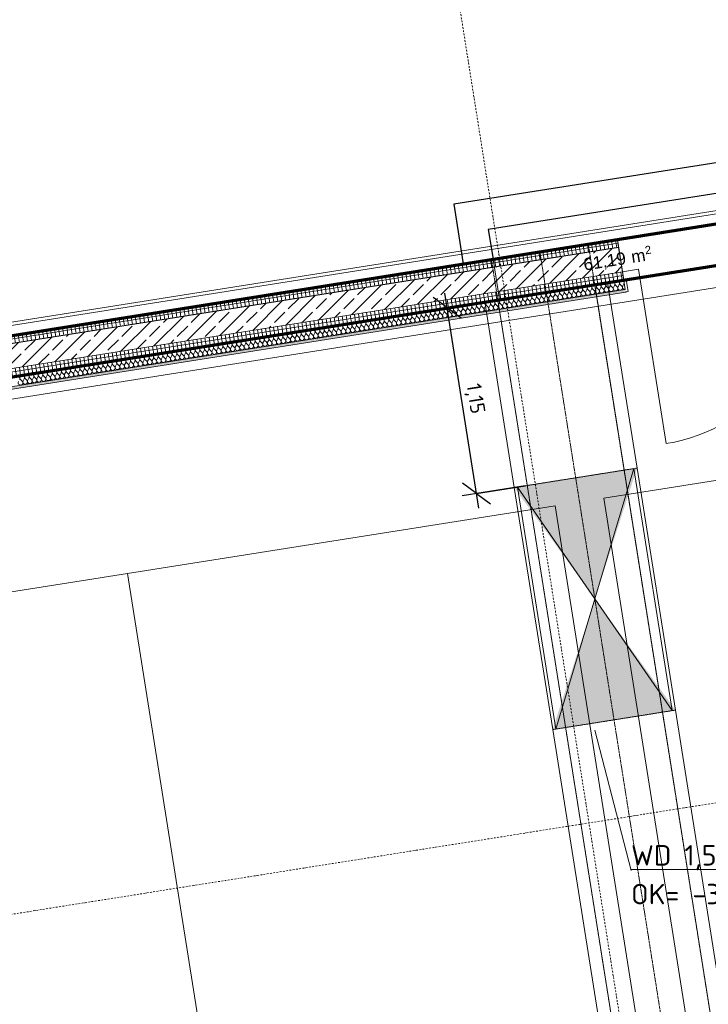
# Model space of a CAD drawing. Header units: millimetres. Extents: x 1523 to 74423, y -42059 to 10268.
# Tile 69 of 77: x 64754 to 68967, y -22629 to -16602. Entities that reach past the tile are written whole.
import ezdxf

# ---------------------------------------------------------------- set-up
doc = ezdxf.new("R2010")
doc.units = ezdxf.units.MM
for name, pattern in [('CAx_nichtHalbton', [20001.0584, 10000, -0.5292, 10000, -0.5292]), ('IMPORT-STRICHPUNKT _7_', [20, 10, -5, 0, -5]), ('IMPORT-VERDECKT _8_', [7.5, 5, -2.5]), ('Verdeckt 2x', [3.572, 2.3813, -1.1907])]:
    doc.linetypes.add(name, pattern=pattern)
for name, color, linetype, lineweight, true_color in [('50 A--Möblierung', 7, 'Continuous', 13, 0x656565), ('90 A--Achsraster _1_50_', 7, 'IMPORT-STRICHPUNKT _7_', 13, 0x656565), ('AD', 1, 'Continuous', 13, 0xff0000), ('Neubau_10 A--Wand innen _tragend_', 7, 'Continuous', 13, 0x656565), ('Neubau_10 VSI--Wärmeschutz _veritkal_', 7, 'Continuous', 13, 0x656565), ('Neubau_20 A--Gründungsbelag', 7, 'Continuous', 13, 0x656565), ('Neubau_20 A--Träger _ Deckenkonstruktion', 7, 'IMPORT-VERDECKT _8_', 13, 0x656565), ('Neubau_80 A--Raum', 7, 'Continuous', 13, 0x656565), ('Sockelbeschichtung Sprühnebel', 7, 'Continuous', 13, 0x656565), ('Xref_706_5_--_ÜP_-1_000_16_Übersichtsplan UG_IFC 2025_01_13_dwg', 7, 'Continuous', 13, 0x767676), ('XX', 7, 'Continuous', 18, 0x804040)]:
    doc.layers.add(name, color=color, linetype=linetype, lineweight=lineweight, true_color=true_color)
for name, color, linetype, lineweight in [('AD_Detail', 7, 'Continuous', 13), ('Ax-50_BM-Bem', 7, 'Continuous', 9), ('Ax_BM-Bem', 7, 'Continuous', 9), ('GB_HLS-OBJ', 7, 'Continuous', 18), ('M-EQPM-___-IDEN', 7, 'Continuous', 9)]:
    doc.layers.add(name, color=color, linetype=linetype, lineweight=lineweight)
doc.styles.add('Arial', font='arial.ttf', dxfattribs={"height": 75})
doc.styles.add('Arial_1', font='arial.ttf', dxfattribs={"height": 49.5})
doc.styles.add('ISOCPEUR', font='isocpeur.ttf', dxfattribs={"height": 125})
doc.styles.add('ISOCPEUR_2', font='isocpeur.ttf', dxfattribs={"height": 90})
doc.dimstyles.new('KI_1_8_mm_Isocpeur__cm_m__Aufrundung_auf_5_mm_ELT_Gesamtbemaßung_1', dxfattribs={"dimscale": 304.8, "dimtxt": 89.638306, "dimasz": 0.492126, "dimexe": 0.295276, "dimexo": 0.0625, "dimgap": 0.049213, "dimtad": 1, "dimlfac": 0.001, "dimrnd": 0.005, "dimzin": 0, "dimdsep": 46, "dimtxsty": 'ISOCPEUR_2', "dimblk1": 'OBLIQUE', "dimblk2": 'OBLIQUE', "dimsah": 1, "dimcen": 0.09, "dimdle": 0.295276, "dimadec": 0, "dimazin": 0, "dimtfac": 1, "dimtdec": 4, "dimtix": 1, "dimtmove": 0, "dimatfit": 3, "dimfxl": 0.984252, "dimfxlon": 1, "dimtvp": 1, "dimtfill": 1, "dimtolj": 1, "dimtzin": 0, "dimlwd": 25, "dimlwe": 25, "dimarcsym": 2})
pattern_1 = [(95.336, (0, 0), (24.891662, 2.324905), []), (185.336, (0, 0), (-2.324905, 24.891662), [])]

# ---------------------------------------------------------------- blocks, each defined once
blk = doc.blocks.new('SuD_WD_RB Allgemein - SuD_WD_RB Allgemein-38426186-SuD_-1UG gesamt Plot  - Blatt 1')
at = {"layer": 'AD', "lineweight": 18}
blk.add_hatch(color=256, dxfattribs=at).paths.add_polyline_path([(-360, 0), (-720.1, -750), (0, -750), (-178.5, -378.1)])
at = {"layer": 'AD_Detail', "lineweight": 18, "true_color": 0xff0000}
blk.add_hatch(color=1, dxfattribs=at).paths.add_polyline_path([(0, 750), (-720.1, 750), (-360, 0)])
at = {"layer": 'AD', "color": 7}
for p, q in [((-720.1, -750), (0, 750)), ((-720.1, 750), (0, -750)), ((-720.1, -750), (-720.1, 750)), ((-720.1, 750), (0, 750)), ((0, 750), (0, -750)), ((0, -750), (-720.1, -750))]:
    blk.add_line(p, q, dxfattribs=at)
at = {"layer": 'AD_Detail'}
for p, q in [((0, 750), (-720.1, 750)), ((-720.1, 750), (-360, 0)), ((-360, 0), (0, 750)), ((-360, 0), (-720.1, -750)), ((0, -750), (-360, 0)), ((-720.1, -750), (0, -750))]:
    blk.add_line(p, q, dxfattribs=at)
blk = doc.blocks.new('Xref_706_5_--_ÜP_-1_000_11_Übersichtsplan UG_IFC 2024_09_30_dwg__X381-41959954-SuD_-1UG gesamt Plot  - Blatt 1')
at = {"layer": 'Neubau_10 A--Wand innen _tragend_', "color": 9, "true_color": 0xcbcbcb}
for p, q in [((11519.2, -61499), (11507.4, -61491)), ((11519.5, -61504.7), (11508.4, -61513.8)), ((11520.5, -61527.6), (11508.7, -61519.5)), ((11520.8, -61533.3), (11509.8, -61542.4)), ((11521.9, -61556.1), (11510, -61548.1)), ((11522.1, -61561.8), (11511.1, -61570.9)), ((11523.2, -61584.6), (11511.4, -61576.6)), ((11523.5, -61590.3), (11512.4, -61599.4)), ((11524.5, -61613.2), (11512.7, -61605.1)), ((11524.8, -61618.9), (11513.8, -61628)), ((11525.8, -61641.7), (11514, -61633.7)), ((11526.1, -61647.4), (11515.1, -61656.5)), ((11527.2, -61670.3), (11515.4, -61662.2)), ((11527.4, -61676), (11516.4, -61685.1)), ((11528.5, -61698.8), (11516.7, -61690.8)), ((11528.8, -61704.5), (11517.8, -61713.6)), ((11529.8, -61727.3), (11518, -61719.3)), ((11530.1, -61733), (11519.1, -61742.1)), ((11531.2, -61755.9), (11519.4, -61747.8)), ((11531.4, -61761.6), (11520.4, -61770.7)), ((11532.5, -61784.4), (11520.7, -61776.4)), ((11532.8, -61790.1), (11521.7, -61799.2)), ((11533.8, -61813), (11522, -61804.9)), ((11534.1, -61818.7), (11523.1, -61827.8)), ((11535.2, -61841.5), (11523.3, -61833.5)), ((11535.4, -61847.2), (11524.4, -61856.3)), ((11536.5, -61870), (11524.7, -61862)), ((11536.8, -61875.7), (11525.7, -61884.8)), ((11537.8, -61898.6), (11526, -61890.5)), ((11538.1, -61904.3), (11527.1, -61913.4)), ((11539.1, -61927.1), (11527.3, -61919.1)), ((11539.4, -61932.8), (11528.4, -61941.9)), ((11540.5, -61955.7), (11528.7, -61947.6)), ((11540.7, -61961.4), (11529.7, -61970.5)), ((11541.8, -61984.2), (11530, -61976.2)), ((11542.1, -61989.9), (11531.1, -61999)), ((11543.1, -62012.7), (11531.3, -62004.7)), ((11543.4, -62018.4), (11532.4, -62027.5)), ((11544.5, -62041.3), (11532.7, -62033.2)), ((11544.7, -62047), (11533.7, -62056.1)), ((11545.8, -62069.8), (11534, -62061.8)), ((11546.1, -62075.5), (11535, -62084.6)), ((11547.1, -62098.4), (11535.3, -62090.3)), ((11547.4, -62104.1), (11536.4, -62113.2)), ((11548.5, -62126.9), (11536.6, -62118.9)), ((11548.7, -62132.6), (11537.7, -62141.7)), ((11549.8, -62155.4), (11538, -62147.4)), ((11550.1, -62161.1), (11539, -62170.2)), ((11551.1, -62184), (11539.3, -62176)), ((11551.4, -62189.7), (11540.4, -62198.8)), ((11552.4, -62212.5), (11540.6, -62204.5)), ((11552.7, -62218.2), (11541.7, -62227.3)), ((11553.8, -62241.1), (11542, -62233)), ((11554, -62246.8), (11543, -62255.9)), ((11555.1, -62269.6), (11543.3, -62261.6)), ((11555.4, -62275.3), (11544.4, -62284.4)), ((11556.4, -62298.1), (11544.6, -62290.1)), ((11556.7, -62303.9), (11545.7, -62312.9)), ((11557.8, -62326.7), (11546, -62318.7)), ((11558, -62332.4), (11547, -62341.5)), ((11559.1, -62355.2), (11547.3, -62347.2)), ((11559.4, -62360.9), (11548.3, -62370)), ((11560.4, -62383.8), (11548.6, -62375.7)), ((11560.7, -62389.5), (11549.7, -62398.6)), ((11561.8, -62412.3), (11549.9, -62404.3)), ((11562, -62418), (11551, -62427.1)), ((11563.1, -62440.8), (11551.3, -62432.8)), ((11563.4, -62446.6), (11552.3, -62455.6)), ((11564.4, -62469.4), (11552.6, -62461.4)), ((11564.7, -62475.1), (11553.7, -62484.2)), ((11565.7, -62497.9), (11553.9, -62489.9)), ((11566, -62503.6), (11555, -62512.7)), ((11567.1, -62526.5), (11555.3, -62518.4)), ((11567.3, -62532.2), (11556.3, -62541.3)), ((11568.4, -62555), (11556.6, -62547)), ((11568.7, -62560.7), (11557.7, -62569.8)), ((11569.7, -62583.5), (11557.9, -62575.5)), ((11570, -62589.3), (11559, -62598.4)), ((11571.1, -62612.1), (11559.3, -62604.1)), ((11571.3, -62617.8), (11560.3, -62626.9)), ((11572.4, -62640.6), (11560.6, -62632.6)), ((11572.7, -62646.3), (11561.6, -62655.4)), ((11573.7, -62669.2), (11561.9, -62661.1)), ((11574, -62674.9), (11563, -62684)), ((11575.1, -62697.7), (11563.2, -62689.7)), ((11575.3, -62703.4), (11564.3, -62712.5)), ((11576.4, -62726.3), (11564.6, -62718.2)), ((11576.7, -62732), (11565.6, -62741.1)), ((11577.7, -62754.8), (11565.9, -62746.8)), ((11578, -62760.5), (11567, -62769.6)), ((11579, -62783.3), (11567.2, -62775.3)), ((11579.3, -62789), (11568.3, -62798.1)), ((11580.4, -62811.9), (11568.6, -62803.8)), ((11580.6, -62817.6), (11569.6, -62826.7)), ((11581.7, -62840.4), (11569.9, -62832.4)), ((11582, -62846.1), (11571, -62855.2)), ((11583, -62869), (11571.2, -62860.9)), ((11583.3, -62874.7), (11572.3, -62883.8)), ((11584.4, -62897.5), (11572.6, -62889.5)), ((11584.6, -62903.2), (11573.6, -62912.3)), ((11585.7, -62926), (11573.9, -62918)), ((11586, -62931.7), (11574.9, -62940.8)), ((11587, -62954.6), (11575.2, -62946.5)), ((11587.3, -62960.3), (11576.3, -62969.4)), ((11588.4, -62983.1), (11576.5, -62975.1)), ((11588.6, -62988.8), (11577.6, -62997.9)), ((11589.7, -63011.7), (11577.9, -63003.6)), ((11590, -63017.4), (11578.9, -63026.5)), ((11591, -63040.2), (11579.2, -63032.2)), ((11591.3, -63045.9), (11580.3, -63055)), ((11592.3, -63068.7), (11580.5, -63060.7)), ((11592.6, -63074.4), (11581.6, -63083.5)), ((11593.7, -63097.3), (11581.9, -63089.2)), ((11593.9, -63103), (11582.9, -63112.1)), ((11595, -63125.8), (11583.2, -63117.8)), ((11595.3, -63131.5), (11584.3, -63140.6)), ((11596.3, -63154.4), (11584.5, -63146.3)), ((11596.6, -63160.1), (11585.6, -63169.2)), ((11597.7, -63182.9), (11585.9, -63174.9)), ((11597.9, -63188.6), (11586.9, -63197.7)), ((11599, -63211.4), (11587.2, -63203.4)), ((11599.3, -63217.1), (11588.2, -63226.2)), ((11600.3, -63240), (11588.5, -63231.9)), ((11600.6, -63245.7), (11589.6, -63254.8)), ((11601.7, -63268.5), (11589.8, -63260.5)), ((11601.9, -63274.2), (11590.9, -63283.3)), ((11603, -63297.1), (11591.2, -63289)), ((11603.3, -63302.8), (11592.2, -63311.9)), ((11604.3, -63325.6), (11592.5, -63317.6)), ((11604.6, -63331.3), (11593.6, -63340.4)), ((11605.6, -63354.1), (11593.8, -63346.1)), ((11605.9, -63359.8), (11594.9, -63368.9)), ((11607, -63382.7), (11595.2, -63374.7)), ((11607.2, -63388.4), (11596.2, -63397.5)), ((11608.3, -63411.2), (11596.5, -63403.2)), ((11608.6, -63416.9), (11597.6, -63426)), ((11609.6, -63439.8), (11597.8, -63431.7)), ((11609.9, -63445.5), (11598.9, -63454.6)), ((11611, -63468.3), (11599.2, -63460.3)), ((11611.2, -63474), (11600.2, -63483.1)), ((11612.3, -63496.8), (11600.5, -63488.8)), ((11612.6, -63502.6), (11601.5, -63511.6)), ((11613.6, -63525.4), (11601.8, -63517.4)), ((11613.9, -63531.1), (11602.9, -63540.2)), ((11615, -63553.9), (11603.1, -63545.9)), ((11615.2, -63559.6), (11604.2, -63568.7)), ((11616.3, -63582.5), (11604.5, -63574.4)), ((11616.6, -63588.2), (11605.5, -63597.3)), ((11617.6, -63611), (11605.8, -63603)), ((11617.9, -63616.7), (11606.9, -63625.8)), ((11618.9, -63639.5), (11607.1, -63631.5)), ((11619.2, -63645.3), (11608.2, -63654.3)), ((11620.3, -63668.1), (11608.5, -63660.1)), ((11620.5, -63673.8), (11609.5, -63682.9)), ((11621.6, -63696.6), (11609.8, -63688.6)), ((11621.9, -63702.3), (11610.9, -63711.4)), ((11622.9, -63725.2), (11611.1, -63717.1)), ((11623.2, -63730.9), (11612.2, -63740)), ((11624.3, -63753.7), (11612.5, -63745.7)), ((11624.5, -63759.4), (11613.5, -63768.5)), ((11625.6, -63782.2), (11613.8, -63774.2)), ((11625.9, -63788), (11614.8, -63797)), ((11626.9, -63810.8), (11615.1, -63802.8)), ((11627.2, -63816.5), (11616.2, -63825.6)), ((11628.3, -63839.3), (11616.4, -63831.3)), ((11628.5, -63845), (11617.5, -63854.1)), ((11629.6, -63867.9), (11617.8, -63859.8)), ((11629.9, -63873.6), (11618.8, -63882.7)), ((11630.9, -63896.4), (11619.1, -63888.4)), ((11631.2, -63902.1), (11620.2, -63911.2)), ((11632.2, -63924.9), (11620.4, -63916.9)), ((11632.5, -63930.7), (11621.5, -63939.8)), ((11633.6, -63953.5), (11621.8, -63945.5)), ((11633.8, -63959.2), (11622.8, -63968.3)), ((11634.9, -63982), (11623.1, -63974)), ((11635.2, -63987.7), (11624.2, -63996.8)), ((11636.2, -64010.6), (11624.4, -64002.5)), ((11636.5, -64016.3), (11625.5, -64025.4)), ((11637.6, -64039.1), (11625.8, -64031.1)), ((11637.8, -64044.8), (11626.8, -64053.9)), ((11638.9, -64067.7), (11627.1, -64059.6)), ((11639.2, -64073.4), (11628.1, -64082.5)), ((11640.2, -64096.2), (11628.4, -64088.2)), ((11640.5, -64101.9), (11629.5, -64111)), ((11641.6, -64124.7), (11629.7, -64116.7)), ((11641.8, -64130.4), (11630.8, -64139.5)), ((11642.9, -64153.3), (11631.1, -64145.2)), ((11643.2, -64159), (11632.1, -64168.1)), ((11644.2, -64181.8), (11632.4, -64173.8)), ((11644.5, -64187.5), (11633.5, -64196.6)), ((11645.5, -64210.4), (11633.7, -64202.3)), ((11645.8, -64216.1), (11634.8, -64225.2)), ((11646.9, -64238.9), (11635.1, -64230.9)), ((11647.1, -64244.6), (11636.1, -64253.7)), ((11648.2, -64267.4), (11636.4, -64259.4)), ((11648.5, -64273.1), (11637.5, -64282.2)), ((11649.5, -64296), (11637.7, -64287.9)), ((11649.8, -64301.7), (11638.8, -64310.8)), ((11650.9, -64324.5), (11639.1, -64316.5)), ((11651.1, -64330.2), (11640.1, -64339.3)), ((11652.2, -64353.1), (11640.4, -64345)), ((11652.5, -64358.8), (11641.4, -64367.9)), ((11653.5, -64381.6), (11641.7, -64373.6)), ((11653.8, -64387.3), (11642.8, -64396.4)), ((11654.9, -64410.1), (11643, -64402.1)), ((11655.1, -64415.8), (11644.1, -64424.9)), ((11656.2, -64438.7), (11644.4, -64430.6)), ((11656.5, -64444.4), (11645.4, -64453.5)), ((11657.5, -64467.2), (11645.7, -64459.2)), ((11657.8, -64472.9), (11646.8, -64482)), ((11658.8, -64495.8), (11647, -64487.7)), ((11659.1, -64501.5), (11648.1, -64510.6)), ((11660.2, -64524.3), (11648.4, -64516.3)), ((11660.4, -64530), (11649.4, -64539.1)), ((11661.5, -64552.8), (11649.7, -64544.8)), ((11661.8, -64558.5), (11650.8, -64567.6)), ((11662.8, -64581.4), (11651, -64573.4)), ((11663.1, -64587.1), (11652.1, -64596.2)), ((11664.2, -64609.9), (11652.4, -64601.9)), ((11664.4, -64615.6), (11653.4, -64624.7)), ((11665.5, -64638.5), (11653.7, -64630.4)), ((11665.8, -64644.2), (11654.7, -64653.3)), ((11666.8, -64667), (11655, -64659)), ((11667.1, -64672.7), (11656.1, -64681.8)), ((11668.2, -64695.5), (11656.3, -64687.5)), ((11668.4, -64701.3), (11657.4, -64710.3)), ((11669.5, -64724.1), (11657.7, -64716.1)), ((11669.8, -64729.8), (11658.7, -64738.9)), ((11670.8, -64752.6), (11659, -64744.6)), ((11671.1, -64758.3), (11660.1, -64767.4)), ((11672.1, -64781.2), (11660.3, -64773.1)), ((11672.4, -64786.9), (11661.4, -64796)), ((11673.5, -64809.7), (11661.7, -64801.7)), ((11673.7, -64815.4), (11662.7, -64824.5)), ((11674.8, -64838.2), (11663, -64830.2)), ((11675.1, -64844), (11664.1, -64853)), ((11676.1, -64866.8), (11664.3, -64858.8)), ((11676.4, -64872.5), (11665.4, -64881.6)), ((11677.5, -64895.3), (11665.7, -64887.3)), ((11677.7, -64901), (11666.7, -64910.1)), ((11678.8, -64923.9), (11667, -64915.8)), ((11679.1, -64929.6), (11668, -64938.7)), ((11680.1, -64952.4), (11668.3, -64944.4)), ((11680.4, -64958.1), (11669.4, -64967.2)), ((11681.5, -64980.9), (11669.6, -64972.9)), ((11681.7, -64986.7), (11670.7, -64995.7)), ((11682.8, -65009.5), (11671, -65001.5)), ((11683.1, -65015.2), (11672, -65024.3)), ((11684.1, -65038), (11672.3, -65030)), ((11684.4, -65043.7), (11673.4, -65052.8)), ((11685.4, -65066.6), (11673.6, -65058.5)), ((11685.7, -65072.3), (11674.7, -65081.4)), ((11686.8, -65095.1), (11675, -65087.1)), ((11687, -65100.8), (11676, -65109.9)), ((11688.1, -65123.6), (11676.3, -65115.6)), ((11688.4, -65129.4), (11677.4, -65138.5)), ((11689.4, -65152.2), (11677.6, -65144.2)), ((11689.7, -65157.9), (11678.7, -65167)), ((11690.8, -65180.7), (11679, -65172.7)), ((11691, -65186.4), (11680, -65195.5)), ((11692.1, -65209.3), (11680.3, -65201.2)), ((11692.4, -65215), (11681.3, -65224.1))]:
    blk.add_line(p, q, dxfattribs=at)
for centre, start, end in [((11499.4, -61502.8), 55.79824, 182.66814), ((11499.4, -61502.8), 182.66814, 309.53804), ((11500.7, -61531.3), 55.79824, 182.66814), ((11500.7, -61531.3), 182.66814, 309.53804), ((11498, -61474.3), 261.85971, 283.47635), ((11527.2, -61487.2), 235.79824, 3.68428), ((11528.6, -61515.7), 235.79824, 129.53804), ((11529.9, -61544.3), 235.79824, 129.53804), ((11502, -61559.9), 55.79824, 182.66814), ((11502, -61559.9), 182.66814, 309.53804), ((11503.3, -61588.4), 55.79824, 182.66814), ((11503.3, -61588.4), 182.66814, 309.53804), ((11531.2, -61572.8), 235.79824, 129.53804), ((11532.5, -61601.4), 235.79824, 129.53804), ((11504.7, -61617), 55.79824, 182.66814), ((11504.7, -61617), 182.66814, 309.53804), ((11506, -61645.5), 55.79824, 182.66814), ((11506, -61645.5), 182.66814, 309.53804), ((11533.9, -61629.9), 235.79824, 129.53804), ((11535.2, -61658.4), 235.79824, 129.53804), ((11507.3, -61674), 55.79824, 182.66814), ((11507.3, -61674), 182.66814, 309.53804), ((11508.7, -61702.6), 55.79824, 182.66814), ((11508.7, -61702.6), 182.66814, 309.53804), ((11510, -61731.1), 55.79824, 182.66814), ((11536.5, -61687), 235.79824, 129.53804), ((11537.9, -61715.5), 235.79824, 129.53804), ((11510, -61731.1), 182.66814, 309.53804), ((11511.3, -61759.7), 55.79824, 182.66814), ((11511.3, -61759.7), 182.66814, 309.53804), ((11512.7, -61788.2), 55.79824, 182.66814), ((11539.2, -61744.1), 235.79824, 129.53804), ((11540.5, -61772.6), 235.79824, 129.53804), ((11512.7, -61788.2), 182.66814, 309.53804), ((11514, -61816.7), 55.79824, 182.66814), ((11514, -61816.7), 182.66814, 309.53804), ((11515.3, -61845.3), 55.79824, 182.66814), ((11541.9, -61801.1), 235.79824, 129.53804), ((11543.2, -61829.7), 235.79824, 129.53804), ((11515.3, -61845.3), 182.66814, 309.53804), ((11516.6, -61873.8), 55.79824, 182.66814), ((11516.6, -61873.8), 182.66814, 309.53804), ((11518, -61902.4), 55.79824, 182.66814), ((11544.5, -61858.2), 235.79824, 129.53804), ((11545.8, -61886.8), 235.79824, 129.53804), ((11518, -61902.4), 182.66814, 309.53804), ((11519.3, -61930.9), 55.79824, 182.66814), ((11519.3, -61930.9), 182.66814, 309.53804), ((11520.6, -61959.4), 55.79824, 182.66814), ((11520.6, -61959.4), 182.66814, 309.53804), ((11547.2, -61915.3), 235.79824, 129.53804), ((11548.5, -61943.8), 235.79824, 129.53804), ((11549.8, -61972.4), 235.79824, 129.53804), ((11522, -61988), 55.79824, 182.66814), ((11522, -61988), 182.66814, 309.53804), ((11523.3, -62016.5), 55.79824, 182.66814), ((11523.3, -62016.5), 182.66814, 309.53804), ((11551.2, -62000.9), 235.79824, 129.53804), ((11552.5, -62029.5), 235.79824, 129.53804), ((11524.6, -62045.1), 55.79824, 182.66814), ((11524.6, -62045.1), 182.66814, 309.53804), ((11526, -62073.6), 55.79824, 182.66814), ((11526, -62073.6), 182.66814, 309.53804), ((11553.8, -62058), 235.79824, 129.53804), ((11555.2, -62086.5), 235.79824, 129.53804), ((11527.3, -62102.1), 55.79824, 182.66814), ((11527.3, -62102.1), 182.66814, 309.53804), ((11528.6, -62130.7), 55.79824, 182.66814), ((11528.6, -62130.7), 182.66814, 309.53804), ((11556.5, -62115.1), 235.79824, 129.53804), ((11557.8, -62143.6), 235.79824, 129.53804), ((11529.9, -62159.2), 55.79824, 182.66814), ((11529.9, -62159.2), 182.66814, 309.53804), ((11531.3, -62187.8), 55.79824, 182.66814), ((11531.3, -62187.8), 182.66814, 309.53804), ((11559.1, -62172.2), 235.79824, 129.53804), ((11560.5, -62200.7), 235.79824, 129.53804), ((11532.6, -62216.3), 55.79824, 182.66814), ((11532.6, -62216.3), 182.66814, 309.53804), ((11533.9, -62244.8), 55.79824, 182.66814), ((11533.9, -62244.8), 182.66814, 309.53804), ((11535.3, -62273.4), 55.79824, 182.66814), ((11561.8, -62229.2), 235.79824, 129.53804), ((11563.1, -62257.8), 235.79824, 129.53804), ((11535.3, -62273.4), 182.66814, 309.53804), ((11536.6, -62301.9), 55.79824, 182.66814), ((11536.6, -62301.9), 182.66814, 309.53804), ((11537.9, -62330.5), 55.79824, 182.66814), ((11564.5, -62286.3), 235.79824, 129.53804), ((11565.8, -62314.9), 235.79824, 129.53804), ((11537.9, -62330.5), 182.66814, 309.53804), ((11539.3, -62359), 55.79824, 182.66814), ((11539.3, -62359), 182.66814, 309.53804), ((11540.6, -62387.6), 55.79824, 182.66814), ((11567.1, -62343.4), 235.79824, 129.53804), ((11568.5, -62372), 235.79824, 129.53804), ((11540.6, -62387.6), 182.66814, 309.53804), ((11541.9, -62416.1), 55.79824, 182.66814), ((11541.9, -62416.1), 182.66814, 309.53804), ((11543.2, -62444.6), 55.79824, 182.66814), ((11569.8, -62400.5), 235.79824, 129.53804), ((11571.1, -62429), 235.79824, 129.53804), ((11543.2, -62444.6), 182.66814, 309.53804), ((11544.6, -62473.2), 55.79824, 182.66814), ((11544.6, -62473.2), 182.66814, 309.53804), ((11545.9, -62501.7), 55.79824, 182.66814), ((11545.9, -62501.7), 182.66814, 309.53804), ((11572.4, -62457.6), 235.79824, 129.53804), ((11573.8, -62486.1), 235.79824, 129.53804), ((11575.1, -62514.7), 235.79824, 129.53804), ((11547.2, -62530.3), 55.79824, 182.66814), ((11547.2, -62530.3), 182.66814, 309.53804), ((11548.6, -62558.8), 55.79824, 182.66814), ((11548.6, -62558.8), 182.66814, 309.53804), ((11576.4, -62543.2), 235.79824, 129.53804), ((11577.8, -62571.7), 235.79824, 129.53804), ((11549.9, -62587.3), 55.79824, 182.66814), ((11549.9, -62587.3), 182.66814, 309.53804), ((11551.2, -62615.9), 55.79824, 182.66814), ((11551.2, -62615.9), 182.66814, 309.53804), ((11579.1, -62600.3), 235.79824, 129.53804), ((11580.4, -62628.8), 235.79824, 129.53804), ((11552.6, -62644.4), 55.79824, 182.66814), ((11552.6, -62644.4), 182.66814, 309.53804), ((11553.9, -62673), 55.79824, 182.66814), ((11553.9, -62673), 182.66814, 309.53804), ((11581.8, -62657.4), 235.79824, 129.53804), ((11583.1, -62685.9), 235.79824, 129.53804), ((11555.2, -62701.5), 55.79824, 182.66814), ((11555.2, -62701.5), 182.66814, 309.53804), ((11556.5, -62730), 55.79824, 182.66814), ((11556.5, -62730), 182.66814, 309.53804), ((11557.9, -62758.6), 55.79824, 182.66814), ((11584.4, -62714.4), 235.79824, 129.53804), ((11585.7, -62743), 235.79824, 129.53804), ((11557.9, -62758.6), 182.66814, 309.53804), ((11559.2, -62787.1), 55.79824, 182.66814), ((11559.2, -62787.1), 182.66814, 309.53804), ((11560.5, -62815.7), 55.79824, 182.66814), ((11587.1, -62771.5), 235.79824, 129.53804), ((11588.4, -62800.1), 235.79824, 129.53804), ((11560.5, -62815.7), 182.66814, 309.53804), ((11561.9, -62844.2), 55.79824, 182.66814), ((11561.9, -62844.2), 182.66814, 309.53804), ((11563.2, -62872.7), 55.79824, 182.66814), ((11589.7, -62828.6), 235.79824, 129.53804), ((11591.1, -62857.1), 235.79824, 129.53804), ((11563.2, -62872.7), 182.66814, 309.53804), ((11564.5, -62901.3), 55.79824, 182.66814), ((11564.5, -62901.3), 182.66814, 309.53804), ((11565.9, -62929.8), 55.79824, 182.66814), ((11592.4, -62885.7), 235.79824, 129.53804), ((11593.7, -62914.2), 235.79824, 129.53804), ((11565.9, -62929.8), 182.66814, 309.53804), ((11567.2, -62958.4), 55.79824, 182.66814), ((11567.2, -62958.4), 182.66814, 309.53804), ((11568.5, -62986.9), 55.79824, 182.66814), ((11595.1, -62942.8), 235.79824, 129.53804), ((11596.4, -62971.3), 235.79824, 129.53804), ((11568.5, -62986.9), 182.66814, 309.53804), ((11569.8, -63015.4), 55.79824, 182.66814), ((11569.8, -63015.4), 182.66814, 309.53804), ((11571.2, -63044), 55.79824, 182.66814), ((11571.2, -63044), 182.66814, 309.53804), ((11597.7, -62999.8), 235.79824, 129.53804), ((11599, -63028.4), 235.79824, 129.53804), ((11600.4, -63056.9), 235.79824, 129.53804), ((11572.5, -63072.5), 55.79824, 182.66814), ((11572.5, -63072.5), 182.66814, 309.53804), ((11573.8, -63101.1), 55.79824, 182.66814), ((11573.8, -63101.1), 182.66814, 309.53804), ((11601.7, -63085.5), 235.79824, 129.53804), ((11603, -63114), 235.79824, 129.53804), ((11575.2, -63129.6), 55.79824, 182.66814), ((11575.2, -63129.6), 182.66814, 309.53804), ((11576.5, -63158.1), 55.79824, 182.66814), ((11576.5, -63158.1), 182.66814, 309.53804), ((11604.4, -63142.5), 235.79824, 129.53804), ((11605.7, -63171.1), 235.79824, 129.53804), ((11577.8, -63186.7), 55.79824, 182.66814), ((11577.8, -63186.7), 182.66814, 309.53804), ((11579.2, -63215.2), 55.79824, 182.66814), ((11579.2, -63215.2), 182.66814, 309.53804), ((11607, -63199.6), 235.79824, 129.53804), ((11608.4, -63228.2), 235.79824, 129.53804), ((11580.5, -63243.8), 55.79824, 182.66814), ((11580.5, -63243.8), 182.66814, 309.53804), ((11581.8, -63272.3), 55.79824, 182.66814), ((11581.8, -63272.3), 182.66814, 309.53804), ((11583.1, -63300.8), 55.79824, 182.66814), ((11609.7, -63256.7), 235.79824, 129.53804), ((11611, -63285.2), 235.79824, 129.53804), ((11583.1, -63300.8), 182.66814, 309.53804), ((11584.5, -63329.4), 55.79824, 182.66814), ((11584.5, -63329.4), 182.66814, 309.53804), ((11585.8, -63357.9), 55.79824, 182.66814), ((11612.3, -63313.8), 235.79824, 129.53804), ((11613.7, -63342.3), 235.79824, 129.53804), ((11585.8, -63357.9), 182.66814, 309.53804), ((11587.1, -63386.5), 55.79824, 182.66814), ((11587.1, -63386.5), 182.66814, 309.53804), ((11588.5, -63415), 55.79824, 182.66814), ((11615, -63370.9), 235.79824, 129.53804), ((11616.3, -63399.4), 235.79824, 129.53804), ((11588.5, -63415), 182.66814, 309.53804), ((11589.8, -63443.5), 55.79824, 182.66814), ((11589.8, -63443.5), 182.66814, 309.53804), ((11591.1, -63472.1), 55.79824, 182.66814), ((11617.7, -63427.9), 235.79824, 129.53804), ((11619, -63456.5), 235.79824, 129.53804), ((11591.1, -63472.1), 182.66814, 309.53804), ((11592.5, -63500.6), 55.79824, 182.66814), ((11592.5, -63500.6), 182.66814, 309.53804), ((11593.8, -63529.2), 55.79824, 182.66814), ((11620.3, -63485), 235.79824, 129.53804), ((11621.7, -63513.6), 235.79824, 129.53804), ((11623, -63542.1), 235.79824, 129.53804), ((11593.8, -63529.2), 182.66814, 309.53804), ((11595.1, -63557.7), 55.79824, 182.66814), ((11595.1, -63557.7), 182.66814, 309.53804), ((11596.4, -63586.2), 55.79824, 182.66814), ((11596.4, -63586.2), 182.66814, 309.53804), ((11624.3, -63570.6), 235.79824, 129.53804), ((11625.6, -63599.2), 235.79824, 129.53804), ((11597.8, -63614.8), 55.79824, 182.66814), ((11597.8, -63614.8), 182.66814, 309.53804), ((11599.1, -63643.3), 55.79824, 182.66814), ((11599.1, -63643.3), 182.66814, 309.53804), ((11627, -63627.7), 235.79824, 129.53804), ((11628.3, -63656.3), 235.79824, 129.53804), ((11600.4, -63671.9), 55.79824, 182.66814), ((11600.4, -63671.9), 182.66814, 309.53804), ((11601.8, -63700.4), 55.79824, 182.66814), ((11601.8, -63700.4), 182.66814, 309.53804), ((11629.6, -63684.8), 235.79824, 129.53804), ((11631, -63713.4), 235.79824, 129.53804), ((11603.1, -63729), 55.79824, 182.66814), ((11603.1, -63729), 182.66814, 309.53804), ((11604.4, -63757.5), 55.79824, 182.66814), ((11604.4, -63757.5), 182.66814, 309.53804), ((11632.3, -63741.9), 235.79824, 129.53804), ((11633.6, -63770.4), 235.79824, 129.53804), ((11605.8, -63786), 55.79824, 182.66814), ((11605.8, -63786), 182.66814, 309.53804), ((11607.1, -63814.6), 55.79824, 182.66814), ((11607.1, -63814.6), 182.66814, 309.53804), ((11608.4, -63843.1), 55.79824, 182.66814), ((11635, -63799), 235.79824, 129.53804), ((11636.3, -63827.5), 235.79824, 129.53804), ((11608.4, -63843.1), 182.66814, 309.53804), ((11609.7, -63871.7), 55.79824, 182.66814), ((11609.7, -63871.7), 182.66814, 309.53804), ((11611.1, -63900.2), 55.79824, 182.66814), ((11637.6, -63856.1), 235.79824, 129.53804), ((11638.9, -63884.6), 235.79824, 129.53804), ((11611.1, -63900.2), 182.66814, 309.53804), ((11612.4, -63928.7), 55.79824, 182.66814), ((11612.4, -63928.7), 182.66814, 309.53804), ((11613.7, -63957.3), 55.79824, 182.66814), ((11640.3, -63913.1), 235.79824, 129.53804), ((11641.6, -63941.7), 235.79824, 129.53804), ((11613.7, -63957.3), 182.66814, 309.53804), ((11615.1, -63985.8), 55.79824, 182.66814), ((11615.1, -63985.8), 182.66814, 309.53804), ((11616.4, -64014.4), 55.79824, 182.66814), ((11642.9, -63970.2), 235.79824, 129.53804), ((11644.3, -63998.8), 235.79824, 129.53804), ((11616.4, -64014.4), 182.66814, 309.53804), ((11617.7, -64042.9), 55.79824, 182.66814), ((11617.7, -64042.9), 182.66814, 309.53804), ((11619.1, -64071.4), 55.79824, 182.66814), ((11645.6, -64027.3), 235.79824, 129.53804), ((11646.9, -64055.8), 235.79824, 129.53804), ((11648.3, -64084.4), 235.79824, 129.53804), ((11619.1, -64071.4), 182.66814, 309.53804), ((11620.4, -64100), 55.79824, 182.66814), ((11620.4, -64100), 182.66814, 309.53804), ((11621.7, -64128.5), 55.79824, 182.66814), ((11621.7, -64128.5), 182.66814, 309.53804), ((11649.6, -64112.9), 235.79824, 129.53804), ((11650.9, -64141.5), 235.79824, 129.53804), ((11623, -64157.1), 55.79824, 182.66814), ((11623, -64157.1), 182.66814, 309.53804), ((11624.4, -64185.6), 55.79824, 182.66814), ((11624.4, -64185.6), 182.66814, 309.53804), ((11652.2, -64170), 235.79824, 129.53804), ((11653.6, -64198.5), 235.79824, 129.53804), ((11625.7, -64214.1), 55.79824, 182.66814), ((11625.7, -64214.1), 182.66814, 309.53804), ((11627, -64242.7), 55.79824, 182.66814), ((11627, -64242.7), 182.66814, 309.53804), ((11654.9, -64227.1), 235.79824, 129.53804), ((11656.2, -64255.6), 235.79824, 129.53804), ((11628.4, -64271.2), 55.79824, 182.66814), ((11628.4, -64271.2), 182.66814, 309.53804), ((11629.7, -64299.8), 55.79824, 182.66814), ((11629.7, -64299.8), 182.66814, 309.53804), ((11657.6, -64284.2), 235.79824, 129.53804), ((11658.9, -64312.7), 235.79824, 129.53804), ((11631, -64328.3), 55.79824, 182.66814), ((11631, -64328.3), 182.66814, 309.53804), ((11632.4, -64356.8), 55.79824, 182.66814), ((11632.4, -64356.8), 182.66814, 309.53804), ((11633.7, -64385.4), 55.79824, 182.66814), ((11660.2, -64341.2), 235.79824, 129.53804), ((11661.6, -64369.8), 235.79824, 129.53804), ((11633.7, -64385.4), 182.66814, 309.53804), ((11635, -64413.9), 55.79824, 182.66814), ((11635, -64413.9), 182.66814, 309.53804), ((11636.3, -64442.5), 55.79824, 182.66814), ((11662.9, -64398.3), 235.79824, 129.53804), ((11664.2, -64426.9), 235.79824, 129.53804), ((11636.3, -64442.5), 182.66814, 309.53804), ((11637.7, -64471), 55.79824, 182.66814), ((11637.7, -64471), 182.66814, 309.53804), ((11639, -64499.5), 55.79824, 182.66814), ((11665.5, -64455.4), 235.79824, 129.53804), ((11666.9, -64483.9), 235.79824, 129.53804), ((11639, -64499.5), 182.66814, 309.53804), ((11640.3, -64528.1), 55.79824, 182.66814), ((11640.3, -64528.1), 182.66814, 309.53804), ((11641.7, -64556.6), 55.79824, 182.66814), ((11668.2, -64512.5), 235.79824, 129.53804), ((11669.5, -64541), 235.79824, 129.53804), ((11641.7, -64556.6), 182.66814, 309.53804), ((11643, -64585.2), 55.79824, 182.66814), ((11643, -64585.2), 182.66814, 309.53804), ((11644.3, -64613.7), 55.79824, 182.66814), ((11670.9, -64569.6), 235.79824, 129.53804), ((11672.2, -64598.1), 235.79824, 129.53804), ((11673.5, -64626.6), 235.79824, 129.53804), ((11644.3, -64613.7), 182.66814, 309.53804), ((11645.7, -64642.2), 55.79824, 182.66814), ((11645.7, -64642.2), 182.66814, 309.53804), ((11647, -64670.8), 55.79824, 182.66814), ((11647, -64670.8), 182.66814, 309.53804), ((11674.9, -64655.2), 235.79824, 129.53804), ((11676.2, -64683.7), 235.79824, 129.53804), ((11648.3, -64699.3), 55.79824, 182.66814), ((11648.3, -64699.3), 182.66814, 309.53804), ((11649.6, -64727.9), 55.79824, 182.66814), ((11649.6, -64727.9), 182.66814, 309.53804), ((11677.5, -64712.3), 235.79824, 129.53804), ((11678.8, -64740.8), 235.79824, 129.53804), ((11651, -64756.4), 55.79824, 182.66814), ((11651, -64756.4), 182.66814, 309.53804), ((11652.3, -64784.9), 55.79824, 182.66814), ((11652.3, -64784.9), 182.66814, 309.53804), ((11680.2, -64769.3), 235.79824, 129.53804), ((11681.5, -64797.9), 235.79824, 129.53804), ((11653.6, -64813.5), 55.79824, 182.66814), ((11653.6, -64813.5), 182.66814, 309.53804), ((11655, -64842), 55.79824, 182.66814), ((11655, -64842), 182.66814, 309.53804), ((11682.8, -64826.4), 235.79824, 129.53804), ((11684.2, -64855), 235.79824, 129.53804), ((11656.3, -64870.6), 55.79824, 182.66814), ((11656.3, -64870.6), 182.66814, 309.53804), ((11657.6, -64899.1), 55.79824, 182.66814), ((11657.6, -64899.1), 182.66814, 309.53804), ((11659, -64927.7), 55.79824, 182.66814), ((11685.5, -64883.5), 235.79824, 129.53804), ((11686.8, -64912.1), 235.79824, 129.53804), ((11659, -64927.7), 182.66814, 309.53804), ((11660.3, -64956.2), 55.79824, 182.66814), ((11660.3, -64956.2), 182.66814, 309.53804), ((11661.6, -64984.7), 55.79824, 182.66814), ((11688.2, -64940.6), 235.79824, 129.53804), ((11689.5, -64969.1), 235.79824, 129.53804), ((11661.6, -64984.7), 182.66814, 309.53804), ((11662.9, -65013.3), 55.79824, 182.66814), ((11662.9, -65013.3), 182.66814, 309.53804), ((11664.3, -65041.8), 55.79824, 182.66814), ((11690.8, -64997.7), 235.79824, 129.53804), ((11692.1, -65026.2), 235.79824, 129.53804), ((11664.3, -65041.8), 182.66814, 309.53804), ((11665.6, -65070.4), 55.79824, 182.66814), ((11665.6, -65070.4), 182.66814, 309.53804), ((11666.9, -65098.9), 55.79824, 182.66814), ((11693.5, -65054.8), 235.79824, 129.53804), ((11694.8, -65083.3), 235.79824, 129.53804), ((11666.9, -65098.9), 182.66814, 309.53804), ((11668.3, -65127.4), 55.79824, 182.66814), ((11668.3, -65127.4), 182.66814, 309.53804), ((11669.6, -65156), 55.79824, 182.66814), ((11696.1, -65111.8), 235.79824, 129.53804), ((11697.5, -65140.4), 235.79824, 129.53804), ((11698.8, -65168.9), 235.79824, 129.53804), ((11669.6, -65156), 182.66814, 309.53804), ((11670.9, -65184.5), 55.79824, 182.66814), ((11670.9, -65184.5), 182.66814, 309.53804), ((11672.3, -65213.1), 55.79824, 182.66814), ((11672.3, -65213.1), 182.66814, 309.53804), ((11700.1, -65197.5), 235.79824, 129.53804), ((11701.5, -65226), 235.79824, 129.53804), ((11673.6, -65241.6), 55.79824, 182.66814)]:
    blk.add_arc(centre, 14.3, start, end, dxfattribs=at)
blk = doc.blocks.new('Xref_706_5_--_ÜP_-1_000_11_Übersichtsplan UG_IFC 2024_09_30_dwg_Tür Ol 2-Fl 27_8-41959945-SuD_-1UG gesamt Plot  - Blatt 1')
at = {"layer": 'Neubau_10 A--Wand innen _tragend_', "color": 9, "true_color": 0xcbcbcb}
for p, q in [((-1030, 0), (-1030, 1030)), ((1030, 0), (1030, 1030))]:
    blk.add_line(p, q, dxfattribs=at)
at = {"layer": 'Neubau_10 A--Wand innen _tragend_', "color": 9, "true_color": 0xcbcbcb, "flags": 128}
for points in [[(-1130, 75), (-1115, 75), (-1115, 0)], [(1130, 75), (1115, 75), (1115, 0)], [(-1130, -50), (-1030, -50), (-1030, 0), (-1130, 0), (-1130, -50), (-1130, 0), (-1130, -50), (-1130, -200), (-1130, -250)], [(1130, -50), (1030, -50), (1030, 0), (1130, 0), (1130, -50), (1130, 0), (1130, -50), (1130, -200), (1130, -250)]]:
    blk.add_lwpolyline(points, dxfattribs=at)
at = {"layer": 'Neubau_10 A--Wand innen _tragend_', "color": 9, "true_color": 0xcbcbcb}
for centre, start, end in [((-1030, 0), 360, 90), ((1030, 0), 90, 180)]:
    blk.add_arc(centre, 1030, start, end, dxfattribs=at)
blk = doc.blocks.new('Xref_706_5_--_ÜP_-1_000_11_Übersichtsplan UG_IFC 2024_09_30_dwg_Standard-Rastermarker_7-V4-SuD_-1UG gesamt Plot  - Blatt 1')
at = {"layer": '90 A--Achsraster _1_50_', "color": 9, "true_color": 0xcbcbcb}
blk.add_line((0, 0), (53642.7, 0), dxfattribs=at)
blk = doc.blocks.new('Xref_706_5_--_ÜP_-1_000_11_Übersichtsplan UG_IFC 2024_09_30_dwg_Standard-Rastermarker_12-V7-SuD_-1UG gesamt Plot  - Blatt 1')
at = {"layer": '90 A--Achsraster _1_50_', "color": 9, "true_color": 0xcbcbcb}
blk.add_line((0, 0), (28500, 0), dxfattribs=at)
blk = doc.blocks.new('Xref_706_5_--_ÜP_-1_000_11_Übersichtsplan UG_IFC 2024_09_30_dwg_Standard-Rastermarker_7-V10-SuD_-1UG gesamt Plot  - Blatt 1')
at = {"layer": '90 A--Achsraster _1_50_', "color": 9, "true_color": 0xcbcbcb}
blk.add_line((10504.4, 0), (53088.4, 0), dxfattribs=at)
blk = doc.blocks.new('Xref_706_5_--_ÜP_-1_000_11_Übersichtsplan UG_IFC 2024_09_30_dwg_Lager Jugend _ NEA 2 Tank 2 _optional__A-U 013_7-41959601-SuD_-1UG gesamt Plot  - Blatt 1')
at = {"layer": 'Neubau_80 A--Raum', "attachment_point": 1, "rotation": 92.66814, "line_spacing_factor": 0.941778}
for s, insert, char_height, width, style in [('2', (8454.2, -61675.2), 49.5, 46.058, 'Arial_1'), (' m', (8473.8, -61792.7), 75, 138.65, 'Arial'), ('61,19', (8486.2, -62059.1), 75, 314.028, 'Arial')]:
    blk.add_mtext(s, dxfattribs=dict(at, insert=insert, char_height=char_height, width=width, style=style))
blk = doc.blocks.new('Xref_706_5_--_ÜP_-1_000_16_Übersichtsplan UG_IFC 2025_01_13_dwg-35469238-SuD_-1UG gesamt Plot  - Blatt 1')
at = {"layer": 'Neubau_10 A--Wand innen _tragend_', "true_color": 0xcbcbcb}
h = blk.add_hatch(dxfattribs=at)
h.set_pattern_fill('FP_11', color=9, style=0, pattern_type=2)
h.set_pattern_definition(pattern_1)
h.paths.add_polyline_path([(15005.7, -70240.8), (14133.8, -60906.4), (14084, -60911.1), (14955.9, -70245.4), (14958.2, -70245.2)])
h = blk.add_hatch(dxfattribs=at)
h.set_pattern_fill('FP_5', color=9, style=0, pattern_type=2)
h.set_pattern_definition([(131.336, (0, 0), (90.10192, 79.25683), []), (131.336, (-45.05, -39.63), (90.10192, 79.25683), [90, -30])])
h.paths.add_polyline_path([(15155, -70226.8), (14775.3, -66161.6), (14283.1, -60892.5), (14133.8, -60906.4), (15005.7, -70240.8), (15089.2, -70233)])
h = blk.add_hatch(dxfattribs=at)
h.set_pattern_fill('FP_11', color=9, style=0, pattern_type=2)
h.set_pattern_definition(pattern_1)
h.paths.add_polyline_path([(15204.8, -70222.2), (14332.9, -60887.8), (14283.1, -60892.5), (15155, -70226.8)])
h = blk.add_hatch(dxfattribs=at)
h.set_pattern_fill('FP_12', color=9, style=0, pattern_type=2)
h.set_pattern_definition([(86.336, (0, 0), (-86.42598, 5.53439), [0, -50]), (86.336, (-41.615, 27.72), (-86.42598, 5.53439), [0, -50])])
h.paths.add_polyline_path([(15279.5, -70215.2), (14407.6, -60880.8), (14392.6, -60882.2), (15264.5, -70216.6)])
at = {"layer": 'Neubau_20 A--Träger _ Deckenkonstruktion', "linetype": 'Continuous', "true_color": 0xededed}
h = blk.add_hatch(color=7, dxfattribs=at)
h.paths.add_polyline_path([(17052.1, -61497.6), (17050.2, -61477.5), (16270, -61189), (16991.8, -61473.8)])
h.paths.add_polyline_path([(16983.3, -60760.5), (16981.5, -60740.8), (16280.1, -61182.6), (16629.6, -60972.8)])
h = blk.add_hatch(color=7, dxfattribs=at)
h.paths.add_polyline_path([(16270, -61189), (16269.7, -61188.8), (15556.7, -61616.8), (15558.6, -61637.1), (16270, -61189)])
h.paths.add_polyline_path([(16259, -61184.6), (15487.9, -60880.4), (15489.8, -60899.9), (15867, -61039.5)])
at = {"layer": '50 A--Möblierung', "color": 9, "true_color": 0xcbcbcb, "flags": 128}
for points in [[(21134.1, -60584), (20887.7, -57945.4), (15411.5, -58457), (15658, -61095.5)], [(21408.5, -63521.2), (21162, -60882.7), (15685.9, -61394.2), (15932.3, -64032.7)], [(21654.9, -66159.7), (21408.5, -63521.2), (15932.3, -64032.7), (16178.8, -66671.2)]]:
    blk.add_lwpolyline(points, close=True, dxfattribs=at)
at = {"layer": 'Neubau_10 A--Wand innen _tragend_', "color": 9, "true_color": 0xcbcbcb, "flags": 128}
for points in [[(15254.1, -70749.9), (15204.8, -70222.2), (14332.9, -60887.8), (14331.5, -60872.9), (14406.2, -60865.9), (14407.6, -60880.8), (15279.5, -70215.2)], [(15264.5, -70216.6), (14392.6, -60882.2), (14084, -60911.1), (14955.9, -70245.4), (15005.2, -70773.1), (15408.4, -70735.5), (15359.1, -70207.8)], [(15054.9, -70768.5), (15005.7, -70240.8), (14133.8, -60906.4)], [(15204.3, -70754.5), (15155, -70226.8), (14283.1, -60892.5)]]:
    blk.add_lwpolyline(points, dxfattribs=at)
at = {"layer": 'Neubau_10 VSI--Wärmeschutz _veritkal_', "color": 9, "true_color": 0xcbcbcb, "flags": 128}
for points in [[(13635.6, -56971.3), (13640.7, -57025.4), (13659.3, -57224.6), (14467.5, -65877), (14547.1, -65869.5), (13739, -57217.1), (13720.4, -57018), (13716.5, -56976.5)], [(26871.6, -57818.8), (27056.6, -59799.8), (16981.5, -60740.8), (15487.9, -60880.4), (14342.2, -60987.4), (14349.6, -61067), (27143.7, -59872), (26952.5, -57824)], [(16008.1, -66456.1), (14922.8, -66557.5), (14930.2, -66637.2), (27664.8, -65447.7), (27199.8, -60469.4), (14405.4, -61664.4), (14412.9, -61744.1), (15558.6, -61637.1), (17052.1, -61497.6), (27127.5, -60556.4), (27577.7, -65375.5), (17501.7, -66316.6), (16008.1, -66456.1)]]:
    blk.add_lwpolyline(points, dxfattribs=at)
at = {"layer": 'Neubau_20 A--Gründungsbelag', "color": 9, "true_color": 0xcbcbcb, "flags": 128}
for points in [[(10539.6, -70813.6), (14970.3, -70399.7), (14084, -60911.1), (14332.9, -60887.8), (14122.7, -58637.6), (13873.8, -58660.8), (13716.5, -56976.5)], [(13969.1, -56992.6), (15254.1, -70749.9), (15005.2, -70773.1), (15122.3, -72027.7), (15371.3, -72004.4), (16703.5, -86267.3), (16454.6, -86290.6), (16641.5, -88291.9), (16890.4, -88268.6), (16916.5, -88547.4), (22193.5, -88054.5), (22437.6, -90668.1), (22188.7, -90691.4), (22375.7, -92692.7), (22624.6, -92669.4), (23571.2, -102803.9)]]:
    blk.add_lwpolyline(points, dxfattribs=at)
at = {"layer": 'Neubau_20 A--Träger _ Deckenkonstruktion', "color": 9, "true_color": 0xcbcbcb}
blk.add_line((14128.6, -61389), (27171.9, -60170.7), dxfattribs=at)
at = {"layer": 'Neubau_20 A--Träger _ Deckenkonstruktion', "color": 9, "true_color": 0xcbcbcb, "flags": 128}
blk.add_lwpolyline([(27144, -59872), (14100.7, -61090.3), (14156.5, -61687.7), (27199.8, -60469.4)], close=True, dxfattribs=at)
for points in [[(17052.1, -61497.6), (17044.7, -61417.9), (16988.9, -60820.5), (16981.5, -60740.8)], [(15487.9, -60880.4), (15495.3, -60960), (15551.1, -61557.4), (15558.6, -61637.1)]]:
    blk.add_lwpolyline(points, dxfattribs=at)
at = {"layer": 'Sockelbeschichtung Sprühnebel', "color": 9, "true_color": 0xcbcbcb, "flags": 128}
for points in [[(22552.8, -95234.7), (21913.7, -88392), (16636.6, -88884.9), (13655.8, -56972.6)], [(14105.5, -57001.4), (15333.6, -70149.9), (15413.3, -70142.4), (17110.5, -88313.3), (22387.6, -87820.4), (23085.7, -95294.5), (22931.4, -95308.9), (23637.6, -102869.5), (23263.1, -102839), (23043.5, -100488.1)]]:
    blk.add_lwpolyline(points, dxfattribs=at)
for name, p, rotation in [('Xref_706_5_--_ÜP_-1_000_11_Übersichtsplan UG_IFC 2024_09_30_dwg_Standard-Rastermarker_7-V4-SuD_-1UG gesamt Plot  - Blatt 1', (18705.3, -110386.7), 95.33628353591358), ('Xref_706_5_--_ÜP_-1_000_11_Übersichtsplan UG_IFC 2024_09_30_dwg_Standard-Rastermarker_7-V10-SuD_-1UG gesamt Plot  - Blatt 1', (22190.1, -110061.2), 95.33628353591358), ('Xref_706_5_--_ÜP_-1_000_11_Übersichtsplan UG_IFC 2024_09_30_dwg_Standard-Rastermarker_12-V7-SuD_-1UG gesamt Plot  - Blatt 1', (30807.5, -60082.2), 185.3362835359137), ('Xref_706_5_--_ÜP_-1_000_11_Übersichtsplan UG_IFC 2024_09_30_dwg_Lager Jugend _ NEA 2 Tank 2 _optional__A-U 013_7-41959601-SuD_-1UG gesamt Plot  - Blatt 1', (2820.3, 465.6), 2.668141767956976), ('Xref_706_5_--_ÜP_-1_000_11_Übersichtsplan UG_IFC 2024_09_30_dwg__X381-41959954-SuD_-1UG gesamt Plot  - Blatt 1', (0, 0), 2.668141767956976)]:
    blk.add_blockref(name, p, dxfattribs=dict(rotation=rotation))
at = {"extrusion": (0, 0, -1), "zscale": -0.9999999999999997, "rotation": 84.66371646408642}
blk.add_blockref('Xref_706_5_--_ÜP_-1_000_11_Übersichtsplan UG_IFC 2024_09_30_dwg_Tür Ol 2-Fl 27_8-41959945-SuD_-1UG gesamt Plot  - Blatt 1', (-14227.8, -59762.7), dxfattribs=at)
blk = doc.blocks.new('DIMBLOCK16-SuD_-1UG gesamt Plot  - Blatt 1')
at = {"layer": 'Ax-50_BM-Bem', "lineweight": 25}
for p, q in [((67369.1, -18363.7), (67283.3, -18301.4)), ((67563.4, -19590.9), (67355, -18274.8)), ((67072.8, -18410.7), (67458, -18349.7)), ((67369.1, -18363.7), (67072.8, -18410.7)), ((67369.1, -18363.7), (67454.9, -18426.1)), ((67845.7, -19455), (67460.5, -19516.1)), ((67549.4, -19502), (67463.6, -19439.6)), ((67549.4, -19502), (67845.7, -19455)), ((67549.4, -19502), (67635.2, -19564.3))]:
    blk.add_line(p, q, dxfattribs=at)
at = {"layer": 'Ax-50_BM-Bem', "color": 0, "lineweight": 25, "insert": (67575.8, -18821.4), "char_height": 90, "width": 220.506, "attachment_point": 1, "rotation": 279, "line_spacing_factor": 1.149209, "style": 'ISOCPEUR_2', "bg_fill": 3, "box_fill_scale": 1.25, "bg_fill_color": 256, "bg_fill_true_color": 13158600, "bg_fill_transparency": 0}
blk.add_mtext('1,15', dxfattribs=at)
blk = doc.blocks.new('_Oblique')
at = {"color": 0, "linetype": 'ByBlock', "lineweight": -2}
blk.add_line((-0.5, -0.5), (0.5, 0.5), dxfattribs=at)

msp = doc.modelspace()

# ---------------------------------------------------------------- linework, layer by layer
at = {"layer": 'M-EQPM-___-IDEN'}
msp.add_line((68273.177, -20951.466), (68494.265, -21808.78), dxfattribs=at)
at = {"layer": 'XX', "color": 94, "lineweight": 25, "true_color": 0x00a400}
for p, q in [((70757.702, -17201.076), (67409.438, -17731.389)), ((70603.92, -17412.739), (67621.101, -17885.171)), ((67650.041, -18067.894), (70815.582, -17566.521)), ((67409.438, -17731.389), (67467.319, -18096.834)), ((67621.101, -17885.171), (67650.041, -18067.894))]:
    msp.add_line(p, q, dxfattribs=at)
at = {"layer": 'XX', "color": 9, "linetype": 'Verdeckt 2x', "true_color": 0xc0c0c0}
for p, q in [((58997.875, -19438.262), (72313.612, -17329.257)), ((43273.221, -22180.149), (72313.612, -17580.603))]:
    msp.add_line(p, q, dxfattribs=at)
at = {"layer": 'XX', "color": 7, "linetype": 'CAx_nichtHalbton', "lineweight": 70, "true_color": 0xffffff}
for p, q in [((59150.966, -19414.015), (72313.612, -17329.257)), ((41164.763, -22515.866), (72313.612, -17582.373))]:
    msp.add_line(p, q, dxfattribs=at)
at = {"layer": 'XX', "color": 1, "true_color": 0xff0000}
for p, q in [((70632.86, -17595.461), (67650.041, -18067.894)), ((70671.969, -17842.384), (67689.15, -18314.816)), ((67689.15, -18314.816), (67650.041, -18067.894))]:
    msp.add_line(p, q, dxfattribs=at)

# ---------------------------------------------------------------- block references
at = {"layer": 'GB_HLS-OBJ', "rotation": 188.9938083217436}
msp.add_blockref('SuD_WD_RB Allgemein - SuD_WD_RB Allgemein-38426186-SuD_-1UG gesamt Plot  - Blatt 1', (67917.556, -20203.004), dxfattribs=at)
at = {"layer": 'Xref_706_5_--_ÜP_-1_000_16_Übersichtsplan UG_IFC 2025_01_13_dwg', "color": 9, "true_color": 0xcbcbcb, "rotation": 273.663716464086}
msp.add_blockref('Xref_706_5_--_ÜP_-1_000_16_Übersichtsplan UG_IFC 2025_01_13_dwg-35469238-SuD_-1UG gesamt Plot  - Blatt 1', (128297.139, 0), dxfattribs=at)

# ---------------------------------------------------------------- texts
at = {"layer": 'M-EQPM-___-IDEN', "color": 1, "true_color": 0xff0000, "char_height": 125, "attachment_point": 1, "style": 'ISOCPEUR'}
for s, insert, width in [('\\LWD 1,50/16 (E/GA)', (68494.265, -21654.418), 1703.58594), ('OK= -31 UKRD', (68494.265, -21891.681), 1306.75062)]:
    msp.add_mtext(s, dxfattribs=dict(at, insert=insert, width=width))

# ---------------------------------------------------------------- next in the draw order: dimensions: what is measured, and where the dimension line sits
at = {"layer": 'Ax_BM-Bem', "lineweight": 25}
dim = msp.add_linear_dim(base=(67369.086, -18363.739), p1=(67845.671, -19455.041), p2=(67072.779, -18410.669), angle=279, dimstyle='KI_1_8_mm_Isocpeur__cm_m__Aufrundung_auf_5_mm_ELT_Gesamtbemaßung_1', override={"dimpost": '<>', "dimfxl": 1299.258773}, dxfattribs=at)
dim.commit()
dim.dimension.update_dxf_attribs({"geometry": 'DIMBLOCK16-SuD_-1UG gesamt Plot  - Blatt 1', "text_midpoint": (67518.486, -18923.469)})

doc.saveas('drawing.dxf')
